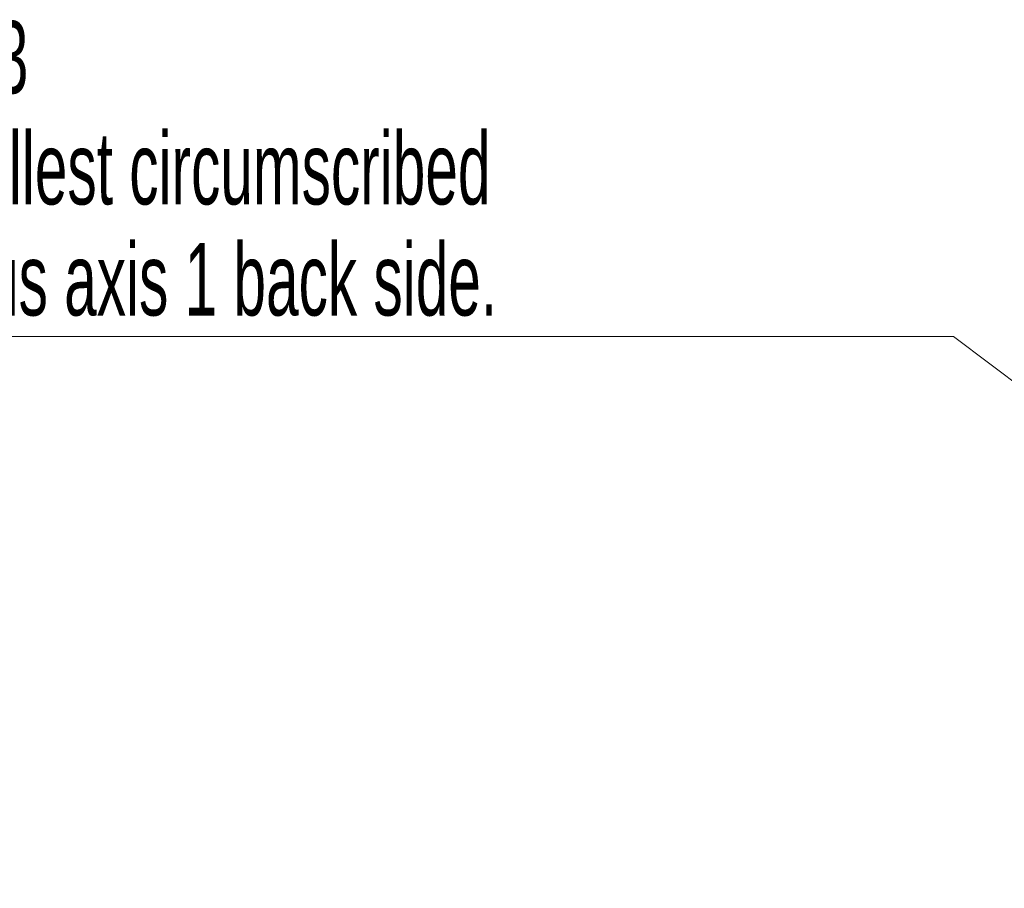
# Model space of a CAD drawing. Header units: millimetres. Extents: x 0 to 12429, y 0 to 8400.
# Tile 62 of 133: x 5458 to 6410, y 1621 to 2461. Entities that reach past the tile are written whole.
import ezdxf

# ---------------------------------------------------------------- set-up
doc = ezdxf.new("R2010")
doc.units = ezdxf.units.MM
doc.header["$LTSCALE"] = 20
doc.styles.add('SLDTEXTSTYLE0', font='TXT', dxfattribs={"width": 0.605})
doc.dimstyles.new('SLDDIMSTYLE0', dxfattribs={"dimtxt": 70, "dimasz": 70, "dimexe": 0, "dimexo": 0.0625, "dimgap": 17.5, "dimtad": 0, "dimtih": 1, "dimtoh": 1, "dimdec": 1, "dimrnd": 1e-09, "dimzin": 12, "dimdsep": 46, "dimtxsty": 'SLDTEXTSTYLE0', "dimsah": 1, "dimcen": 0, "dimadec": 0, "dimazin": 3, "dimtfac": 1, "dimtofl": 0, "dimtmove": 0, "dimatfit": 3, "dimfxl": 1, "dimfrac": 2, "dimtolj": 1, "dimtzin": 12, "dimarcsym": 0})

# ---------------------------------------------------------------- blocks, each defined once
blk = doc.blocks.new('_D_53')
at = {"color": 7, "linetype": 'Continuous', "lineweight": 0}
for p, q in [((6360.51, 2154.4), (5330.67, 2154.4)), ((6561.94, 2002.21), (6360.51, 2154.4)), ((7067, 1620.63), (6561.94, 2002.21))]:
    blk.add_line(p, q, dxfattribs=at)
at = {"color": 7, "linetype": 'Continuous', "lineweight": 18}
blk.add_solid([(6561.94, 2002.21), (6512.12, 2052.39), (6500.06, 2036.43)], dxfattribs=at)
at = {"color": 7, "linetype": 'Continuous', "lineweight": 18, "char_height": 70, "attachment_point": 1, "style": 'SLDTEXTSTYLE0'}
for s, insert in [('R633', (5330.67, 2459.5)), ('Smallest circumscribed', (5330.67, 2352.06)), ('radius axis 1 back side.', (5330.67, 2244.63))]:
    blk.add_mtext(s, dxfattribs=dict(at, insert=insert))

msp = doc.modelspace()

# ---------------------------------------------------------------- dimensions: what is measured, and where the dimension line sits
at = {"color": 7, "linetype": 'Continuous', "lineweight": 18}
dim = msp.add_radius_dim(center=(7067.001609, 1620.625819), mpoint=(6561.944003, 2002.209117), text='<>\\PSmallest circumscribed\\Pradius axis 1 back side.', dimstyle='SLDDIMSTYLE0', dxfattribs=at)
dim.commit()
dim.dimension.update_dxf_attribs({"geometry": '_D_53', "text_midpoint": (5830.590868, 2315.545065), "dimtype": 164})

doc.saveas('drawing.dxf')
